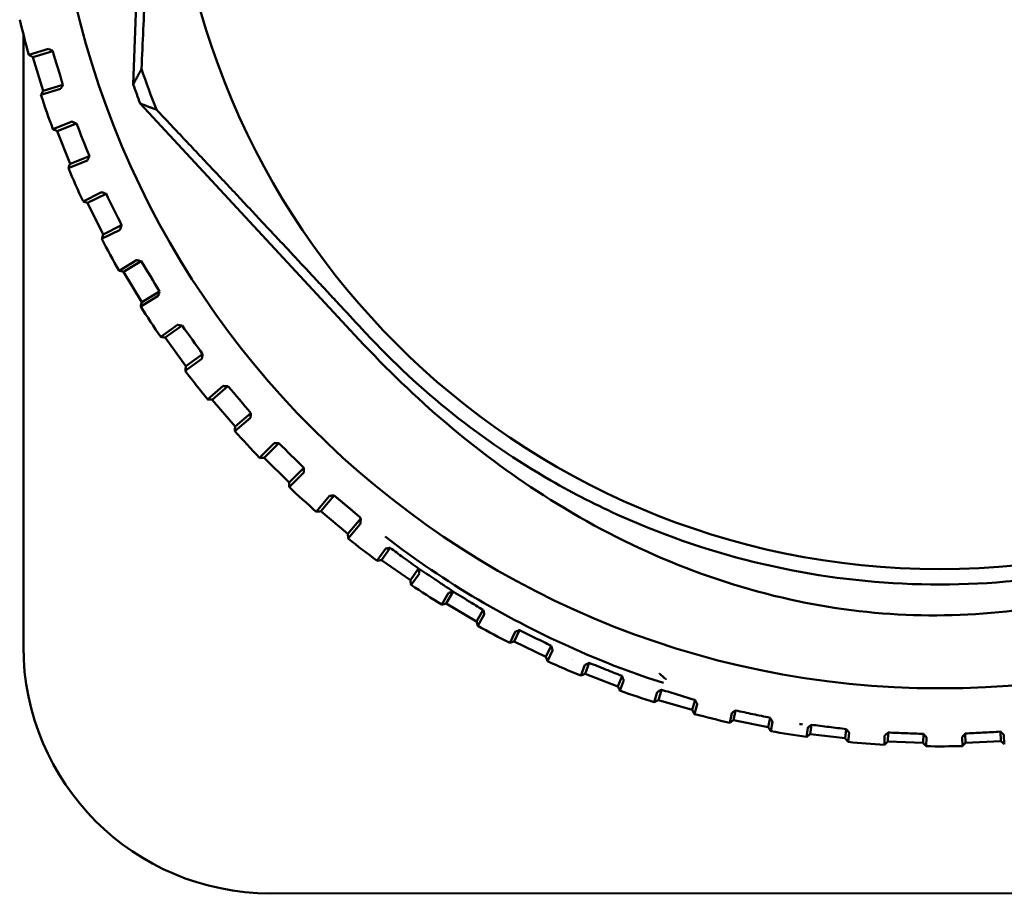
# Model space of a CAD drawing. Header units: millimetres. Extents: x 0 to 1891, y -60 to 594.
# Tile 23 of 118: x 152 to 166, y 370 to 383. Entities that reach past the tile are written whole.
import ezdxf

# ---------------------------------------------------------------- set-up
doc = ezdxf.new("R2010")
doc.units = ezdxf.units.MM
doc.layers.add('Sichtbar (ISO)', color=7, linetype='Continuous', lineweight=50)

msp = doc.modelspace()

# ---------------------------------------------------------------- linework, layer by layer
at = {"layer": 'Sichtbar (ISO)'}
for p, q in [((154.108, 390.766), (153.785, 381.893)), ((152.227, 373.917), (152.227, 382.6)), ((152.304, 382.312), (152.583, 382.397)), ((152.643, 382.366), (152.362, 382.281)), ((152.643, 382.366), (152.619, 382.379)), ((152.362, 382.281), (152.507, 381.802)), ((152.788, 381.888), (152.507, 381.802)), ((152.775, 381.864), (152.788, 381.888)), ((152.755, 381.829), (152.476, 381.744)), ((153.884, 381.621), (156.988, 378.275)), ((152.646, 381.257), (152.917, 381.365)), ((152.979, 381.339), (152.706, 381.231)), ((152.979, 381.339), (152.954, 381.35)), ((152.706, 381.231), (152.89, 380.766)), ((153.135, 380.813), (152.864, 380.705)), ((153.163, 380.874), (152.89, 380.766)), ((153.152, 380.849), (153.163, 380.874)), ((153.073, 380.234), (153.335, 380.364)), ((153.399, 380.343), (153.136, 380.213)), ((153.399, 380.343), (153.373, 380.352)), ((153.136, 380.213), (153.358, 379.765)), ((153.598, 379.832), (153.337, 379.702)), ((153.621, 379.895), (153.358, 379.765)), ((153.612, 379.869), (153.621, 379.895)), ((153.584, 379.25), (153.834, 379.401)), ((153.9, 379.386), (153.648, 379.234)), ((153.9, 379.386), (153.873, 379.392)), ((153.648, 379.234), (153.906, 378.806)), ((154.158, 378.957), (153.906, 378.806)), ((154.151, 378.931), (154.158, 378.957)), ((154.141, 378.893), (153.891, 378.742)), ((154.175, 378.312), (154.411, 378.482)), ((154.478, 378.473), (154.24, 378.301)), ((154.478, 378.473), (154.451, 378.477)), ((154.24, 378.301), (154.532, 377.895)), ((154.759, 378.001), (154.522, 377.83)), ((154.77, 378.067), (154.532, 377.895)), ((154.766, 378.04), (154.77, 378.067)), ((154.84, 377.425), (155.062, 377.615)), ((155.129, 377.61), (154.906, 377.42)), ((155.129, 377.61), (155.102, 377.612)), ((154.906, 377.42), (155.231, 377.04)), ((155.448, 377.164), (155.226, 376.974)), ((155.454, 377.23), (155.231, 377.04)), ((155.452, 377.203), (155.454, 377.23)), ((155.577, 376.596), (155.783, 376.804)), ((155.85, 376.805), (155.643, 376.596)), ((155.85, 376.805), (155.823, 376.805)), ((155.643, 376.596), (155.999, 376.245)), ((156.205, 376.453), (155.999, 376.245)), ((156.205, 376.426), (156.205, 376.453)), ((156.204, 376.386), (155.999, 376.179)), ((156.38, 375.831), (156.568, 376.055)), ((156.634, 376.062), (156.446, 375.837)), ((156.634, 376.062), (156.607, 376.059)), ((156.446, 375.837), (156.829, 375.516)), ((157.013, 375.735), (156.829, 375.516)), ((156.996, 375.757), (157.013, 375.735)), ((157.002, 375.65), (156.835, 375.45)), ((157.43, 375.318), (157.308, 375.146)), ((157.243, 375.135), (157.364, 375.306)), ((157.308, 375.146), (157.717, 374.858)), ((157.834, 375.024), (157.717, 374.858)), ((157.844, 374.956), (157.728, 374.793)), ((158.161, 374.513), (158.259, 374.679)), ((158.324, 374.697), (158.225, 374.529)), ((158.225, 374.529), (158.656, 374.275)), ((158.751, 374.437), (158.656, 374.275)), ((158.766, 374.371), (158.672, 374.211)), ((159.127, 373.968), (159.204, 374.128)), ((159.267, 374.151), (159.189, 373.99)), ((159.189, 373.99), (159.64, 373.773)), ((159.715, 373.928), (159.64, 373.773)), ((159.735, 373.863), (159.661, 373.71)), ((160.135, 373.505), (160.193, 373.658)), ((160.254, 373.686), (160.195, 373.532)), ((160.195, 373.532), (160.662, 373.353)), ((160.719, 373.501), (160.662, 373.353)), ((160.745, 373.439), (160.688, 373.292)), ((161.177, 373.127), (161.22, 373.273)), ((161.278, 373.306), (161.235, 373.159)), ((161.235, 373.159), (161.715, 373.019)), ((161.756, 373.16), (161.715, 373.019)), ((161.787, 373.1), (161.747, 372.961)), ((162.247, 372.836), (162.275, 372.974)), ((162.331, 373.012), (162.302, 372.873)), ((162.302, 372.873), (162.792, 372.773)), ((162.82, 372.908), (162.792, 372.773)), ((162.856, 372.851), (162.828, 372.717)), ((163.405, 372.809), (163.389, 372.676)), ((163.337, 372.635), (163.353, 372.766)), ((163.389, 372.676), (163.886, 372.617)), ((163.901, 372.746), (163.886, 372.617)), ((163.942, 372.693), (163.927, 372.565)), ((164.494, 372.698), (164.489, 372.569)), ((164.994, 372.68), (164.989, 372.551)), ((165.588, 372.685), (165.594, 372.554)), ((166.087, 372.711), (166.094, 372.577)), ((166.136, 372.665), (166.142, 372.533)), ((164.441, 372.524), (164.445, 372.652)), ((164.489, 372.569), (164.989, 372.551)), ((165.039, 372.63), (165.034, 372.503)), ((165.55, 372.505), (165.544, 372.634)), ((165.594, 372.554), (166.094, 372.577)), ((174.727, 370.418), (155.727, 370.417))]:
    msp.add_line(p, q, dxfattribs=at)
for radius in [12.592, 10.9]:
    msp.add_circle((165.227, 385.918), radius, dxfattribs=at)
for centre, radius, start, end in [((165.227, 385.918), 13.416, 193.388, 195.5901), ((165.227, 385.918), 11.946, 198.5708, 201.5244), ((165.227, 385.918), 12.129, 199.3812, 200.747), ((165.227, 385.918), 13.416, 198.1248, 200.3269), ((165.227, 385.918), 13.416, 202.8617, 205.0637), ((165.227, 385.918), 13.416, 207.5985, 209.8006), ((165.227, 385.918), 13.416, 212.3353, 214.5374), ((165.227, 385.918), 13.416, 217.0722, 219.2743), ((165.227, 385.918), 13.416, 221.809, 224.0111), ((165.227, 385.918), 13.416, 226.5459, 228.7479), ((165.227, 385.918), 13.416, 231.2827, 233.4848), ((165.227, 385.918), 13.416, 236.0196, 238.2216), ((165.227, 385.918), 13.416, 240.7564, 242.9585), ((155.727, 373.917), 3.5, 180.0025, 270.0025), ((165.227, 385.918), 13.416, 245.4932, 247.6953), ((165.227, 385.918), 13.25, 246.835, 246.8377), ((165.227, 385.918), 13.416, 250.2301, 252.4322), ((165.227, 385.918), 13.416, 254.9669, 257.169), ((165.227, 385.918), 13.25, 261.3659, 261.5387), ((165.227, 385.918), 13.416, 259.7038, 261.9058), ((165.227, 385.918), 13.416, 264.4406, 266.6427), ((165.227, 385.918), 13.416, 269.1774, 271.3795)]:
    msp.add_arc(centre, radius, start, end, dxfattribs=at)
for centre, major_axis, ratio, start_param, end_param in [((152.501, 382.062), (-3.725, 12.293), 0.017458, 4.692925, 4.731853), ((152.863, 381.024), (-4.727, 11.944), 0.017458, 4.692925, 4.731853), ((153.309, 380.02), (-5.698, 11.512), 0.017458, 4.692925, 4.731853), ((153.837, 379.056), (-6.629, 11.003), 0.017458, 4.692925, 4.731853), ((154.442, 378.139), (-7.515, 10.418), 0.017458, 4.692925, 4.731853), ((155.122, 377.275), (-8.349, 9.761), 0.017458, 4.692925, 4.731853), ((155.87, 376.47), (-9.127, 9.039), 0.017458, 4.692925, 4.731853), ((156.917, 375.821), (-0.0807, 0.067), 0.023328, 3.478926, 4.485091), ((156.93, 375.812), (0.066, -0.0554), 0.017452, 0.086939, 0.277406)]:
    msp.add_ellipse(centre, major_axis=major_axis, ratio=ratio, start_param=start_param, end_param=end_param, dxfattribs=at)
for points, weights in [([(153.903, 382.113), (154.096, 386.324), (154.21, 390.538)], [1.23096562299, 1.32029098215, 1.23096562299]), ([(153.785, 381.893), (153.845, 382.004), (153.903, 382.113)], [1.00009573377, 1.0002702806, 1.00015667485]), ([(154.114, 381.535), (154.001, 381.578), (153.884, 381.621)], [1.00015185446, 1.00025746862, 1.00009121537]), ([(154.114, 381.535), (155.663, 379.898), (157.085, 378.365)], [1.2314661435, 1.27927488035, 1.27927488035]), ([(156.937, 375.808), (156.786, 375.935), (156.634, 376.062)], [1.69322830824, 1.69337500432, 1.69312184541])]:
    msp.add_rational_spline(points, weights, degree=2, dxfattribs=at)
for points in [[(152.304, 382.312), (152.304, 382.312), (152.304, 382.312), (152.304, 382.312)], [(152.304, 382.312), (152.323, 382.302), (152.342, 382.291), (152.362, 382.281)], [(152.507, 381.802), (152.497, 381.783), (152.486, 381.764), (152.476, 381.744)], [(152.476, 381.744), (152.476, 381.744), (152.476, 381.744), (152.476, 381.744)], [(152.646, 381.257), (152.646, 381.257), (152.646, 381.257), (152.646, 381.257)], [(152.646, 381.257), (152.666, 381.249), (152.686, 381.24), (152.706, 381.231)], [(152.89, 380.766), (152.881, 380.746), (152.873, 380.726), (152.864, 380.705)], [(152.864, 380.705), (152.864, 380.705), (152.864, 380.705), (152.864, 380.705)], [(153.073, 380.234), (153.073, 380.234), (153.073, 380.234), (153.073, 380.234)], [(153.073, 380.234), (153.094, 380.227), (153.115, 380.22), (153.136, 380.213)], [(153.358, 379.765), (153.351, 379.744), (153.344, 379.723), (153.337, 379.702)], [(153.337, 379.702), (153.337, 379.702), (153.337, 379.702), (153.337, 379.702)], [(153.584, 379.25), (153.584, 379.25), (153.584, 379.25), (153.584, 379.25)], [(153.584, 379.25), (153.606, 379.245), (153.627, 379.24), (153.648, 379.234)], [(153.906, 378.806), (153.901, 378.785), (153.896, 378.763), (153.891, 378.742)], [(153.89, 378.742), (153.89, 378.742), (153.89, 378.742), (153.891, 378.742)], [(154.175, 378.311), (154.175, 378.311), (154.175, 378.311), (154.175, 378.311)], [(154.175, 378.311), (154.196, 378.308), (154.218, 378.304), (154.24, 378.301)], [(154.532, 377.895), (154.529, 377.874), (154.525, 377.852), (154.522, 377.83)], [(154.522, 377.83), (154.522, 377.83), (154.522, 377.83), (154.522, 377.83)], [(154.84, 377.425), (154.84, 377.425), (154.84, 377.425), (154.84, 377.425)], [(154.84, 377.425), (154.862, 377.423), (154.884, 377.421), (154.906, 377.42)], [(155.231, 377.04), (155.23, 377.018), (155.228, 376.996), (155.226, 376.974)], [(155.226, 376.974), (155.226, 376.974), (155.226, 376.974), (155.226, 376.974)], [(155.577, 376.596), (155.577, 376.596), (155.577, 376.596), (155.577, 376.596)], [(155.577, 376.596), (155.599, 376.596), (155.621, 376.596), (155.643, 376.596)], [(155.999, 376.245), (155.999, 376.223), (155.999, 376.201), (155.999, 376.179)], [(155.999, 376.179), (155.999, 376.179), (155.999, 376.179), (155.999, 376.179)], [(156.38, 375.831), (156.402, 375.833), (156.424, 375.835), (156.446, 375.837)], [(156.38, 375.831), (156.38, 375.831), (156.38, 375.831), (156.38, 375.831)], [(156.829, 375.516), (156.831, 375.494), (156.833, 375.472), (156.835, 375.45)], [(156.835, 375.45), (156.835, 375.45), (156.835, 375.45), (156.835, 375.45)], [(157.243, 375.135), (157.265, 375.139), (157.287, 375.143), (157.308, 375.146)], [(157.243, 375.135), (157.243, 375.135), (157.243, 375.135), (157.243, 375.135)], [(157.717, 374.858), (157.72, 374.836), (157.724, 374.814), (157.728, 374.793)], [(157.728, 374.793), (157.728, 374.793), (157.728, 374.793), (157.728, 374.793)], [(158.161, 374.513), (158.182, 374.518), (158.204, 374.524), (158.225, 374.529)], [(158.161, 374.513), (158.161, 374.513), (158.161, 374.513), (158.161, 374.513)], [(158.656, 374.275), (158.661, 374.254), (158.667, 374.233), (158.672, 374.211)], [(158.672, 374.211), (158.672, 374.211), (158.672, 374.211), (158.672, 374.211)], [(159.127, 373.968), (159.148, 373.975), (159.169, 373.983), (159.189, 373.99)], [(159.127, 373.968), (159.127, 373.968), (159.127, 373.968), (159.127, 373.968)], [(159.64, 373.773), (159.647, 373.752), (159.654, 373.731), (159.661, 373.71)], [(159.661, 373.71), (159.661, 373.71), (159.661, 373.71), (159.661, 373.71)], [(160.135, 373.505), (160.155, 373.514), (160.175, 373.523), (160.195, 373.532)], [(160.135, 373.505), (160.135, 373.505), (160.135, 373.505), (160.135, 373.505)], [(160.662, 373.353), (160.671, 373.332), (160.68, 373.312), (160.688, 373.292)], [(160.688, 373.292), (160.688, 373.292), (160.688, 373.292), (160.688, 373.292)], [(161.177, 373.127), (161.196, 373.138), (161.216, 373.148), (161.235, 373.159)], [(161.177, 373.127), (161.177, 373.127), (161.177, 373.127), (161.177, 373.127)], [(161.715, 373.019), (161.725, 372.999), (161.736, 372.98), (161.747, 372.961)], [(161.747, 372.961), (161.747, 372.961), (161.747, 372.961), (161.747, 372.961)], [(162.247, 372.836), (162.265, 372.849), (162.284, 372.861), (162.302, 372.873)], [(162.247, 372.836), (162.247, 372.836), (162.247, 372.836), (162.247, 372.836)], [(162.792, 372.773), (162.804, 372.754), (162.816, 372.736), (162.828, 372.717)], [(162.828, 372.717), (162.828, 372.717), (162.828, 372.717), (162.828, 372.717)], [(163.337, 372.635), (163.355, 372.649), (163.372, 372.662), (163.389, 372.676)], [(163.337, 372.635), (163.337, 372.635), (163.337, 372.635), (163.337, 372.635)], [(163.886, 372.617), (163.9, 372.599), (163.913, 372.582), (163.927, 372.565)], [(163.927, 372.565), (163.927, 372.565), (163.927, 372.565), (163.927, 372.565)], [(164.441, 372.524), (164.457, 372.539), (164.473, 372.554), (164.489, 372.569)], [(164.441, 372.524), (164.441, 372.524), (164.441, 372.524), (164.441, 372.524)], [(164.989, 372.551), (165.004, 372.535), (165.019, 372.519), (165.034, 372.503)], [(165.55, 372.505), (165.564, 372.522), (165.579, 372.538), (165.594, 372.554)], [(166.094, 372.577), (166.11, 372.562), (166.126, 372.548), (166.142, 372.533)], [(166.142, 372.533), (166.142, 372.533), (166.142, 372.533), (166.142, 372.533)], [(165.034, 372.503), (165.034, 372.503), (165.034, 372.503), (165.034, 372.503)], [(165.55, 372.505), (165.55, 372.505), (165.55, 372.505), (165.55, 372.505)]]:
    msp.add_open_spline(points, degree=3, dxfattribs=at)
for points, knots in [([(152.619, 382.379), (152.617, 382.38), (152.615, 382.381), (152.604, 382.386), (152.595, 382.391), (152.586, 382.396), (152.583, 382.397), (152.583, 382.397)], [-0.007986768, -0.007986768, -0.007986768, -0.007986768, -0.00724657, -0.00724657, -0.003321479, -0.003321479, -0.000173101, -0.000173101, -0.000173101, -0.000173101]), ([(152.755, 381.829), (152.755, 381.829), (152.757, 381.832), (152.762, 381.841), (152.767, 381.849), (152.773, 381.86), (152.774, 381.862), (152.775, 381.864)], [-0.071182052, -0.071182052, -0.071182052, -0.071182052, -0.068033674, -0.068033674, -0.064108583, -0.064108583, -0.063368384, -0.063368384, -0.063368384, -0.063368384]), ([(152.954, 381.35), (152.952, 381.351), (152.95, 381.351), (152.939, 381.356), (152.93, 381.36), (152.92, 381.364), (152.917, 381.365), (152.917, 381.365)], [-0.007986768, -0.007986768, -0.007986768, -0.007986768, -0.00724657, -0.00724657, -0.003321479, -0.003321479, -0.000173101, -0.000173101, -0.000173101, -0.000173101]), ([(153.135, 380.813), (153.136, 380.813), (153.137, 380.816), (153.141, 380.825), (153.145, 380.834), (153.15, 380.845), (153.151, 380.847), (153.152, 380.849)], [-0.071182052, -0.071182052, -0.071182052, -0.071182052, -0.068033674, -0.068033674, -0.064108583, -0.064108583, -0.063368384, -0.063368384, -0.063368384, -0.063368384]), ([(153.373, 380.352), (153.371, 380.353), (153.369, 380.353), (153.358, 380.357), (153.348, 380.36), (153.338, 380.363), (153.335, 380.364), (153.335, 380.364)], [-0.007986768, -0.007986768, -0.007986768, -0.007986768, -0.00724657, -0.00724657, -0.003321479, -0.003321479, -0.000173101, -0.000173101, -0.000173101, -0.000173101]), ([(153.598, 379.832), (153.598, 379.832), (153.6, 379.835), (153.603, 379.845), (153.606, 379.854), (153.61, 379.865), (153.611, 379.867), (153.612, 379.869)], [-0.071182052, -0.071182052, -0.071182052, -0.071182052, -0.068033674, -0.068033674, -0.064108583, -0.064108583, -0.063368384, -0.063368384, -0.063368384, -0.063368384]), ([(153.873, 379.392), (153.871, 379.393), (153.869, 379.393), (153.857, 379.396), (153.848, 379.398), (153.838, 379.4), (153.835, 379.401), (153.834, 379.401)], [-0.007986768, -0.007986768, -0.007986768, -0.007986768, -0.00724657, -0.00724657, -0.003321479, -0.003321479, -0.000173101, -0.000173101, -0.000173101, -0.000173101]), ([(154.141, 378.893), (154.141, 378.893), (154.142, 378.896), (154.144, 378.906), (154.147, 378.915), (154.15, 378.927), (154.15, 378.929), (154.151, 378.931)], [-0.071182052, -0.071182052, -0.071182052, -0.071182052, -0.068033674, -0.068033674, -0.064108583, -0.064108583, -0.063368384, -0.063368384, -0.063368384, -0.063368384]), ([(154.451, 378.477), (154.449, 378.477), (154.447, 378.477), (154.435, 378.479), (154.425, 378.481), (154.415, 378.482), (154.412, 378.482), (154.411, 378.482)], [-0.007986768, -0.007986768, -0.007986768, -0.007986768, -0.00724657, -0.00724657, -0.003321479, -0.003321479, -0.000173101, -0.000173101, -0.000173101, -0.000173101]), ([(156.988, 378.275), (157.771, 377.432), (158.64, 376.682), (160.683, 375.374), (161.86, 374.861), (163.679, 374.459), (164.265, 374.383), (165.441, 374.346), (166.03, 374.385), (167.801, 374.661), (168.944, 375.06), (171.058, 376.18), (172.014, 376.883), (172.886, 377.695)], [0.000001, 0.000001, 0.000001, 0.000001, 0.345055, 0.345055, 0.730328, 0.730328, 0.907196, 0.907196, 1.083674, 1.083674, 1.445653, 1.445653, 1.801204, 1.801204, 1.801204, 1.801204]), ([(157.085, 378.365), (157.849, 377.541), (158.735, 376.835), (160.036, 376.087), (160.37, 375.917), (162.011, 375.183), (163.412, 374.856), (166.255, 374.755), (167.676, 374.983), (169.363, 375.598), (169.706, 375.744), (171.049, 376.393), (171.978, 377.03), (172.795, 377.791)], [0.000001, 0.000001, 0.000001, 0.000001, 0.336889, 0.336889, 0.448865, 0.448865, 0.874126, 0.874126, 1.299358, 1.299358, 1.410685, 1.410685, 1.745596, 1.745596, 1.745596, 1.745596]), ([(154.759, 378.001), (154.759, 378.001), (154.759, 378.004), (154.761, 378.014), (154.763, 378.024), (154.765, 378.036), (154.765, 378.038), (154.766, 378.04)], [-0.071182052, -0.071182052, -0.071182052, -0.071182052, -0.068033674, -0.068033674, -0.064108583, -0.064108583, -0.063368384, -0.063368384, -0.063368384, -0.063368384]), ([(155.102, 377.612), (155.1, 377.612), (155.098, 377.613), (155.086, 377.613), (155.076, 377.614), (155.066, 377.615), (155.063, 377.615), (155.062, 377.615)], [-0.007986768, -0.007986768, -0.007986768, -0.007986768, -0.00724657, -0.00724657, -0.003321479, -0.003321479, -0.000173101, -0.000173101, -0.000173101, -0.000173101]), ([(155.448, 377.164), (155.448, 377.164), (155.449, 377.167), (155.45, 377.177), (155.451, 377.187), (155.452, 377.199), (155.452, 377.201), (155.452, 377.203)], [-0.071182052, -0.071182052, -0.071182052, -0.071182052, -0.068033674, -0.068033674, -0.064108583, -0.064108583, -0.063368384, -0.063368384, -0.063368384, -0.063368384]), ([(155.823, 376.805), (155.82, 376.805), (155.818, 376.805), (155.806, 376.804), (155.796, 376.804), (155.786, 376.804), (155.783, 376.804), (155.783, 376.804)], [-0.007986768, -0.007986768, -0.007986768, -0.007986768, -0.00724657, -0.00724657, -0.003321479, -0.003321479, -0.000173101, -0.000173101, -0.000173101, -0.000173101]), ([(156.204, 376.386), (156.205, 376.386), (156.205, 376.389), (156.205, 376.4), (156.205, 376.41), (156.205, 376.422), (156.205, 376.424), (156.205, 376.426)], [-0.071182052, -0.071182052, -0.071182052, -0.071182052, -0.068033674, -0.068033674, -0.064108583, -0.064108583, -0.063368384, -0.063368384, -0.063368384, -0.063368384]), ([(156.607, 376.059), (156.605, 376.059), (156.603, 376.059), (156.591, 376.058), (156.581, 376.057), (156.571, 376.055), (156.568, 376.055), (156.568, 376.055)], [-0.007986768, -0.007986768, -0.007986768, -0.007986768, -0.00724657, -0.00724657, -0.003321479, -0.003321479, -0.000173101, -0.000173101, -0.000173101, -0.000173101]), ([(157.002, 375.65), (157.003, 375.65), (157.003, 375.65), (157.005, 375.654), (157.006, 375.66), (157.01, 375.681), (157.012, 375.706), (157.013, 375.735)], [-0.5682033, -0.5682033, -0.5682033, -0.5682033, -0.5621239, -0.5621239, -0.5217861, -0.5217861, -0.4294661, -0.4294661, -0.4294661, -0.4294661]), ([(157.358, 375.478), (157.79, 375.148), (158.66, 374.555), (160.068, 373.845), (160.902, 373.527), (161.308, 373.403)], [0, 0, 0, 0, 0.3333333, 0.6666667, 0.9999982, 0.9999982, 0.9999982, 0.9999982]), ([(157.43, 375.318), (157.424, 375.317), (157.418, 375.316), (157.407, 375.314), (157.402, 375.313), (157.391, 375.311), (157.385, 375.31), (157.376, 375.309), (157.372, 375.308), (157.366, 375.307), (157.364, 375.306), (157.364, 375.306)], [0.00000151, 0.00000151, 0.00000151, 0.00000151, 0.00174683, 0.00174683, 0.00340647, 0.00340647, 0.00562254, 0.00562254, 0.00793209, 0.00793209, 0.01124833, 0.01124833, 0.01124833, 0.01124833]), ([(157.43, 375.318), (157.461, 375.296), (157.492, 375.273), (157.553, 375.228), (157.585, 375.205), (157.615, 375.183)], [-0.02982184, -0.02982184, -0.02982184, -0.02982184, -0.01493165, -0.01493165, -0.00001195, -0.00001195, -0.00001195, -0.00001195]), ([(157.834, 375.024), (157.797, 375.05), (157.76, 375.077), (157.687, 375.13), (157.651, 375.157), (157.615, 375.183)], [0.00004496, 0.00004496, 0.00004496, 0.00004496, 0.01808287, 0.01808287, 0.03588844, 0.03588844, 0.03588844, 0.03588844]), ([(157.844, 374.956), (157.844, 374.956), (157.843, 374.958), (157.843, 374.964), (157.842, 374.969), (157.84, 374.987), (157.837, 375.004), (157.834, 375.024)], [0.000001, 0.000001, 0.000001, 0.000001, 0.00351799, 0.00351799, 0.0076543, 0.0076543, 0.01658452, 0.01658452, 0.01658452, 0.01658452]), ([(158.164, 374.806), (158.155, 374.812), (158.147, 374.817), (158.139, 374.823), (158.128, 374.83), (158.118, 374.837), (158.108, 374.844), (158.098, 374.85), (158.087, 374.857), (158.077, 374.864), (158.072, 374.867), (158.068, 374.87), (158.063, 374.873), (157.986, 374.925), (157.909, 374.975), (157.834, 375.024)], [0.3239865, 0.3239865, 0.3239865, 0.3239865, 0.375, 0.375, 0.375, 0.4375, 0.4375, 0.4375, 0.5, 0.5, 0.5, 0.5286934, 0.5286934, 0.5286934, 0.9992322, 0.9992322, 0.9992322, 0.9992322]), ([(158.324, 374.697), (158.283, 374.726), (158.242, 374.754), (158.2, 374.781), (158.188, 374.79), (158.176, 374.798), (158.164, 374.806)], [0.0005637, 0.0005637, 0.0005637, 0.0005637, 0.25, 0.25, 0.25, 0.3239865, 0.3239865, 0.3239865, 0.3239865]), ([(158.324, 374.697), (158.319, 374.695), (158.314, 374.694), (158.303, 374.691), (158.298, 374.69), (158.286, 374.687), (158.28, 374.685), (158.271, 374.683), (158.267, 374.682), (158.261, 374.68), (158.259, 374.679), (158.259, 374.679)], [0.00030402, 0.00030402, 0.00030402, 0.00030402, 0.00185116, 0.00185116, 0.00361435, 0.00361435, 0.00585142, 0.00585142, 0.00817038, 0.00817038, 0.01146618, 0.01146618, 0.01146618, 0.01146618]), ([(158.324, 374.697), (158.367, 374.67), (158.411, 374.644), (158.498, 374.591), (158.541, 374.564), (158.585, 374.538)], [-0.03943533, -0.03943533, -0.03943533, -0.03943533, -0.01974747, -0.01974747, -0.00001861, -0.00001861, -0.00001861, -0.00001861]), ([(158.751, 374.437), (158.723, 374.454), (158.695, 374.47), (158.64, 374.504), (158.613, 374.521), (158.585, 374.538)], [0.000003, 0.000003, 0.000003, 0.000003, 0.01249818, 0.01249818, 0.02495187, 0.02495187, 0.02495187, 0.02495187]), ([(158.766, 374.371), (158.766, 374.371), (158.766, 374.373), (158.764, 374.379), (158.763, 374.384), (158.759, 374.401), (158.755, 374.418), (158.751, 374.437)], [0.000001, 0.000001, 0.000001, 0.000001, 0.00348507, 0.00348507, 0.00755096, 0.00755096, 0.01608389, 0.01608389, 0.01608389, 0.01608389]), ([(159.267, 374.151), (159.262, 374.15), (159.257, 374.148), (159.247, 374.144), (159.243, 374.143), (159.232, 374.139), (159.226, 374.137), (159.216, 374.133), (159.212, 374.132), (159.206, 374.129), (159.204, 374.129), (159.204, 374.128)], [0.00000256, 0.00000256, 0.00000256, 0.00000256, 0.00161871, 0.00161871, 0.00317773, 0.00317773, 0.00545138, 0.00545138, 0.00779207, 0.00779207, 0.01107089, 0.01107089, 0.01107089, 0.01107089]), ([(159.267, 374.151), (159.342, 374.114), (159.417, 374.076), (159.567, 374.002), (159.641, 373.965), (159.715, 373.928)], [-0.06256736, -0.06256736, -0.06256736, -0.06256736, -0.03112318, -0.03112318, -0.00007397, -0.00007397, -0.00007397, -0.00007397]), ([(159.735, 373.863), (159.735, 373.864), (159.735, 373.865), (159.733, 373.871), (159.732, 373.876), (159.726, 373.893), (159.721, 373.909), (159.715, 373.928)], [0.000001, 0.000001, 0.000001, 0.000001, 0.00333113, 0.00333113, 0.00717572, 0.00717572, 0.01548504, 0.01548504, 0.01548504, 0.01548504]), ([(160.253, 373.686), (160.248, 373.684), (160.243, 373.681), (160.233, 373.677), (160.229, 373.675), (160.218, 373.67), (160.213, 373.668), (160.203, 373.663), (160.2, 373.662), (160.195, 373.659), (160.194, 373.659), (160.193, 373.658)], [0, 0, 0, 0, 0.001646, 0.001646, 0.00324123, 0.00324123, 0.00558527, 0.00558527, 0.00800164, 0.00800164, 0.01082605, 0.01082605, 0.01082605, 0.01082605]), ([(160.719, 373.501), (160.642, 373.532), (160.564, 373.563), (160.409, 373.625), (160.332, 373.656), (160.253, 373.686)], [0.00001746, 0.00001746, 0.00001746, 0.00001746, 0.03011061, 0.03011061, 0.06039951, 0.06039951, 0.06039951, 0.06039951]), ([(160.719, 373.501), (160.719, 373.5), (160.72, 373.499), (160.721, 373.496), (160.722, 373.494), (160.722, 373.493)], [-0.001348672, -0.001348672, -0.001348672, -0.001348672, -0.000672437, -0.000672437, -0.00000603, -0.00000603, -0.00000603, -0.00000603]), ([(161.34, 373.454), (161.311, 373.479), (161.283, 373.505), (161.256, 373.53), (161.254, 373.532), (161.251, 373.534), (161.249, 373.537)], [0, 0, 0, 0, 0.91412, 0.91412, 0.91412, 1, 1, 1, 1]), ([(160.745, 373.439), (160.745, 373.439), (160.744, 373.441), (160.742, 373.446), (160.741, 373.449), (160.735, 373.464), (160.729, 373.478), (160.722, 373.493)], [0.000001, 0.000001, 0.000001, 0.000001, 0.00298598, 0.00298598, 0.00637969, 0.00637969, 0.01365515, 0.01365515, 0.01365515, 0.01365515]), ([(161.34, 373.454), (161.341, 373.453), (161.341, 373.453), (161.34, 373.452), (161.339, 373.451), (161.339, 373.451)], [0, 0, 0, 0, 0.3333333, 0.6666667, 0.9999957, 0.9999957, 0.9999957, 0.9999957]), ([(161.267, 373.3), (161.261, 373.296), (161.254, 373.293), (161.242, 373.286), (161.237, 373.283), (161.228, 373.278), (161.225, 373.276), (161.22, 373.273), (161.22, 373.273), (161.22, 373.273)], [0.000015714, 0.000015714, 0.000015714, 0.000015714, 0.002390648, 0.002390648, 0.004813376, 0.004813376, 0.007304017, 0.007304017, 0.009723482, 0.009723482, 0.009723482, 0.009723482]), ([(161.278, 373.306), (161.276, 373.305), (161.274, 373.304), (161.271, 373.302), (161.269, 373.301), (161.267, 373.3)], [0.000034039, 0.000034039, 0.000034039, 0.000034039, 0.000638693, 0.000638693, 0.001250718, 0.001250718, 0.001250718, 0.001250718]), ([(161.756, 373.16), (161.677, 373.185), (161.597, 373.209), (161.437, 373.257), (161.358, 373.281), (161.278, 373.306)], [0.00000917, 0.00000917, 0.00000917, 0.00000917, 0.02899808, 0.02899808, 0.05809979, 0.05809979, 0.05809979, 0.05809979]), ([(161.756, 373.16), (161.757, 373.158), (161.758, 373.156), (161.761, 373.152), (161.762, 373.15), (161.763, 373.148)], [-0.002084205, -0.002084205, -0.002084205, -0.002084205, -0.001083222, -0.001083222, -0.000027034, -0.000027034, -0.000027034, -0.000027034]), ([(161.787, 373.1), (161.787, 373.1), (161.787, 373.102), (161.785, 373.106), (161.783, 373.109), (161.777, 373.122), (161.77, 373.134), (161.763, 373.148)], [0.000001, 0.000001, 0.000001, 0.000001, 0.00270953, 0.00270953, 0.00574359, 0.00574359, 0.01228625, 0.01228625, 0.01228625, 0.01228625]), ([(162.316, 373.003), (162.31, 372.999), (162.305, 372.995), (162.294, 372.988), (162.29, 372.985), (162.282, 372.98), (162.28, 372.978), (162.276, 372.975), (162.275, 372.975), (162.275, 372.974)], [0.000019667, 0.000019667, 0.000019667, 0.000019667, 0.002290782, 0.002290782, 0.004551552, 0.004551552, 0.006770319, 0.006770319, 0.009096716, 0.009096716, 0.009096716, 0.009096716]), ([(162.331, 373.012), (162.328, 373.011), (162.326, 373.009), (162.321, 373.006), (162.319, 373.004), (162.316, 373.003)], [0.000045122, 0.000045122, 0.000045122, 0.000045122, 0.000940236, 0.000940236, 0.001848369, 0.001848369, 0.001848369, 0.001848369]), ([(162.82, 372.908), (162.738, 372.925), (162.657, 372.942), (162.494, 372.977), (162.412, 372.995), (162.331, 373.012)], [0.00000452, 0.00000452, 0.00000452, 0.00000452, 0.02762955, 0.02762955, 0.0555096, 0.0555096, 0.0555096, 0.0555096]), ([(162.82, 372.908), (162.821, 372.905), (162.823, 372.902), (162.827, 372.897), (162.829, 372.894), (162.83, 372.891)], [-0.00282243, -0.00282243, -0.00282243, -0.00282243, -0.00141105, -0.00141105, -0.000002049, -0.000002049, -0.000002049, -0.000002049]), ([(162.856, 372.851), (162.856, 372.851), (162.855, 372.852), (162.853, 372.856), (162.851, 372.858), (162.845, 372.869), (162.838, 372.879), (162.83, 372.891)], [0.000001, 0.000001, 0.000001, 0.000001, 0.00242572, 0.00242572, 0.00509432, 0.00509432, 0.01053394, 0.01053394, 0.01053394, 0.01053394]), ([(163.405, 372.809), (163.402, 372.806), (163.4, 372.804), (163.394, 372.799), (163.391, 372.797), (163.388, 372.795)], [0.000135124, 0.000135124, 0.000135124, 0.000135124, 0.001330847, 0.001330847, 0.00257461, 0.00257461, 0.00257461, 0.00257461]), ([(163.901, 372.746), (163.819, 372.757), (163.737, 372.767), (163.572, 372.788), (163.488, 372.798), (163.405, 372.809)], [0.00002989, 0.00002989, 0.00002989, 0.00002989, 0.02580992, 0.02580992, 0.05238961, 0.05238961, 0.05238961, 0.05238961]), ([(163.388, 372.795), (163.382, 372.79), (163.378, 372.787), (163.369, 372.78), (163.365, 372.776), (163.359, 372.772), (163.357, 372.77), (163.354, 372.767), (163.353, 372.767), (163.353, 372.766)], [0.000050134, 0.000050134, 0.000050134, 0.000050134, 0.002219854, 0.002219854, 0.004408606, 0.004408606, 0.006435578, 0.006435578, 0.008513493, 0.008513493, 0.008513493, 0.008513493]), ([(163.917, 372.727), (163.914, 372.73), (163.912, 372.733), (163.906, 372.74), (163.904, 372.743), (163.901, 372.746)], [0.000024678, 0.000024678, 0.000024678, 0.000024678, 0.001717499, 0.001717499, 0.003364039, 0.003364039, 0.003364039, 0.003364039]), ([(163.942, 372.693), (163.942, 372.693), (163.942, 372.694), (163.939, 372.697), (163.938, 372.699), (163.931, 372.708), (163.925, 372.716), (163.917, 372.727)], [0.000001, 0.000001, 0.000001, 0.000001, 0.002085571, 0.002085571, 0.004314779, 0.004314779, 0.00894012, 0.00894012, 0.00894012, 0.00894012]), ([(164.474, 372.68), (164.47, 372.676), (164.466, 372.672), (164.459, 372.665), (164.456, 372.662), (164.451, 372.657), (164.449, 372.655), (164.446, 372.653), (164.445, 372.652), (164.445, 372.652)], [0.000022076, 0.000022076, 0.000022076, 0.000022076, 0.002148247, 0.002148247, 0.004247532, 0.004247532, 0.006218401, 0.006218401, 0.008156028, 0.008156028, 0.008156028, 0.008156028]), ([(164.494, 372.698), (164.491, 372.695), (164.487, 372.692), (164.481, 372.686), (164.477, 372.683), (164.474, 372.68)], [0.000004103, 0.000004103, 0.000004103, 0.000004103, 0.001644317, 0.001644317, 0.003276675, 0.003276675, 0.003276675, 0.003276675]), ([(164.994, 372.68), (164.91, 372.683), (164.827, 372.686), (164.66, 372.692), (164.577, 372.695), (164.494, 372.698)], [0.00001233, 0.00001233, 0.00001233, 0.00001233, 0.02503792, 0.02503792, 0.05006351, 0.05006351, 0.05006351, 0.05006351]), ([(165.012, 372.66), (165.009, 372.664), (165.006, 372.667), (165, 372.674), (164.997, 372.677), (164.994, 372.68)], [0.000008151, 0.000008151, 0.000008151, 0.000008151, 0.001640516, 0.001640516, 0.003280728, 0.003280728, 0.003280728, 0.003280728]), ([(165.039, 372.63), (165.039, 372.63), (165.038, 372.631), (165.036, 372.634), (165.034, 372.636), (165.029, 372.641), (165.026, 372.644), (165.02, 372.652), (165.016, 372.656), (165.012, 372.66)], [0.000001, 0.000001, 0.000001, 0.000001, 0.001936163, 0.001936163, 0.003904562, 0.003904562, 0.006000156, 0.006000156, 0.008122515, 0.008122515, 0.008122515, 0.008122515]), ([(165.571, 372.666), (165.562, 372.656), (165.555, 372.648), (165.548, 372.64), (165.547, 372.638), (165.544, 372.635), (165.544, 372.634), (165.544, 372.634)], [0.00002506, 0.00002506, 0.00002506, 0.00002506, 0.00531905, 0.00531905, 0.00788789, 0.00788789, 0.01028962, 0.01028962, 0.01028962, 0.01028962]), ([(165.588, 372.685), (165.585, 372.682), (165.583, 372.679), (165.577, 372.673), (165.574, 372.669), (165.571, 372.666)], [0.000093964, 0.000093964, 0.000093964, 0.000093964, 0.001740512, 0.001740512, 0.00343334, 0.00343334, 0.00343334, 0.00343334]), ([(166.087, 372.711), (166.004, 372.706), (165.92, 372.702), (165.753, 372.693), (165.671, 372.689), (165.588, 372.685)], [0.00012402, 0.00012402, 0.00012402, 0.00012402, 0.02669869, 0.02669869, 0.05247496, 0.05247496, 0.05247496, 0.05247496]), ([(166.104, 372.696), (166.101, 372.698), (166.098, 372.701), (166.093, 372.706), (166.09, 372.708), (166.087, 372.711)], [0.000049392, 0.000049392, 0.000049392, 0.000049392, 0.001293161, 0.001293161, 0.002488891, 0.002488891, 0.002488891, 0.002488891]), ([(166.136, 372.665), (166.136, 372.665), (166.136, 372.666), (166.133, 372.669), (166.131, 372.67), (166.125, 372.676), (166.122, 372.679), (166.113, 372.687), (166.109, 372.691), (166.104, 372.696)], [0.000001, 0.000001, 0.000001, 0.000001, 0.002090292, 0.002090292, 0.004128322, 0.004128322, 0.006303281, 0.006303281, 0.0084591, 0.0084591, 0.0084591, 0.0084591])]:
    msp.add_open_spline(points, degree=3, knots=knots, dxfattribs=at)

doc.saveas('drawing.dxf')
